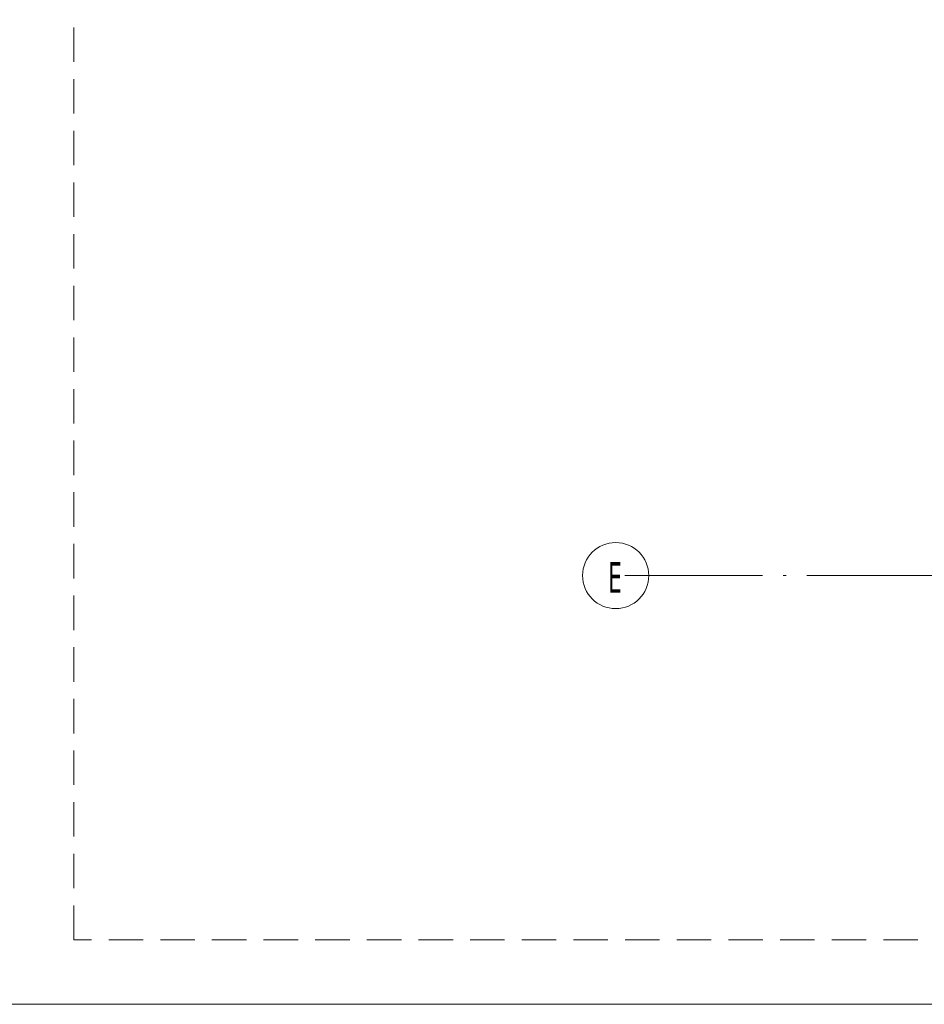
# Model space of a CAD drawing. Header units: millimetres. Extents: x 1567 to 2756, y -116 to 725.
# Tile 225 of 256: x 2219 to 2285, y -116 to -44. Entities that reach past the tile are written whole.
import ezdxf

# ---------------------------------------------------------------- set-up
doc = ezdxf.new("R2010")
doc.units = ezdxf.units.MM
doc.linetypes.add('CADWORK_12', pattern=[3.75, 2.5, -1.25])
doc.linetypes.add('CADWORK_5', pattern=[13.2, 10, -1.5, 0.2, -1.5])
for name, color, linetype in [('Ech.1_1', 7, 'Continuous'), ('Ech.1_50', 7, 'Continuous'), ('Ech.1_75', 7, 'Continuous')]:
    doc.layers.add(name, color=color, linetype=linetype)
doc.styles.add('tahoma-', font='txt', dxfattribs={"height": 1})

msp = doc.modelspace()

# ---------------------------------------------------------------- linework, layer by layer
at = {"layer": 'Ech.1_1', "color": 7, "linetype": 'Continuous', "lineweight": 5}
msp.add_lwpolyline([(1566.72, -115.512), (2755.72, -115.512), (2755.72, 725.488), (1566.72, 725.488), (1566.72, -115.512)], close=True, dxfattribs=at)

# ---------------------------------------------------------------- next in the draw order: wipeouts: each hides what was drawn before it
at = {"linetype": 'Continuous'}
msp.add_wipeout([(2262.414, -86.786), (2262.429, -86.786), (2262.444, -86.785), (2262.459, -86.785), (2262.474, -86.785), (2262.489, -86.784), (2262.504, -86.784), (2262.519, -86.783), (2262.534, -86.783), (2262.55, -86.782), (2262.565, -86.781), (2262.58, -86.78), (2262.595, -86.779), (2262.61, -86.778), (2262.625, -86.776), (2262.64, -86.775), (2262.655, -86.773), (2262.67, -86.772), (2262.685, -86.77), (2262.7, -86.768), (2262.715, -86.767), (2262.73, -86.765), (2262.745, -86.763), (2262.759, -86.761), (2262.774, -86.758), (2262.789, -86.756), (2262.804, -86.754), (2262.819, -86.751), (2262.834, -86.749), (2262.849, -86.746), (2262.864, -86.743), (2262.878, -86.74), (2262.893, -86.737), (2262.908, -86.734), (2262.923, -86.731), (2262.937, -86.728), (2262.952, -86.724), (2262.967, -86.721), (2262.981, -86.717), (2262.996, -86.714), (2263.011, -86.71), (2263.025, -86.706), (2263.04, -86.702), (2263.054, -86.699), (2263.069, -86.694), (2263.083, -86.69), (2263.098, -86.686), (2263.112, -86.682), (2263.127, -86.677), (2263.141, -86.673), (2263.156, -86.668), (2263.17, -86.663), (2263.184, -86.659), (2263.198, -86.654), (2263.213, -86.649), (2263.227, -86.644), (2263.241, -86.639), (2263.255, -86.633), (2263.269, -86.628), (2263.283, -86.623), (2263.297, -86.617), (2263.311, -86.611), (2263.325, -86.606), (2263.339, -86.6), (2263.353, -86.594), (2263.367, -86.588), (2263.381, -86.582), (2263.395, -86.576), (2263.408, -86.57), (2263.422, -86.564), (2263.436, -86.557), (2263.449, -86.551), (2263.463, -86.544), (2263.476, -86.538), (2263.49, -86.531), (2263.503, -86.524), (2263.517, -86.517), (2263.53, -86.51), (2263.544, -86.503), (2263.557, -86.496), (2263.57, -86.489), (2263.583, -86.481), (2263.596, -86.474), (2263.61, -86.467), (2263.623, -86.459), (2263.636, -86.451), (2263.649, -86.444), (2263.661, -86.436), (2263.674, -86.428), (2263.687, -86.42), (2263.7, -86.412), (2263.713, -86.404), (2263.725, -86.396), (2263.738, -86.387), (2263.75, -86.379), (2263.763, -86.371), (2263.775, -86.362), (2263.788, -86.353), (2263.8, -86.345), (2263.812, -86.336), (2263.825, -86.327), (2263.837, -86.318), (2263.849, -86.309), (2263.861, -86.3), (2263.873, -86.291), (2263.885, -86.282), (2263.897, -86.273), (2263.909, -86.263), (2263.92, -86.254), (2263.932, -86.244), (2263.944, -86.235), (2263.955, -86.225), (2263.967, -86.215), (2263.978, -86.206), (2263.99, -86.196), (2264.001, -86.186), (2264.012, -86.176), (2264.024, -86.166), (2264.035, -86.156), (2264.046, -86.145), (2264.057, -86.135), (2264.068, -86.125), (2264.079, -86.114), (2264.089, -86.104), (2264.1, -86.093), (2264.111, -86.083), (2264.122, -86.072), (2264.132, -86.061), (2264.143, -86.05), (2264.153, -86.039), (2264.163, -86.028), (2264.174, -86.017), (2264.184, -86.006), (2264.194, -85.995), (2264.204, -85.984), (2264.214, -85.973), (2264.224, -85.961), (2264.234, -85.95), (2264.244, -85.939), (2264.253, -85.927), (2264.263, -85.915), (2264.273, -85.904), (2264.282, -85.892), (2264.292, -85.88), (2264.301, -85.868), (2264.31, -85.857), (2264.319, -85.845), (2264.329, -85.833), (2264.338, -85.821), (2264.347, -85.808), (2264.356, -85.796), (2264.364, -85.784), (2264.373, -85.772), (2264.382, -85.759), (2264.39, -85.747), (2264.399, -85.735), (2264.407, -85.722), (2264.416, -85.71), (2264.424, -85.697), (2264.432, -85.684), (2264.44, -85.672), (2264.448, -85.659), (2264.456, -85.646), (2264.464, -85.633), (2264.472, -85.62), (2264.48, -85.607), (2264.487, -85.594), (2264.495, -85.581), (2264.502, -85.568), (2264.51, -85.555), (2264.517, -85.542), (2264.524, -85.529), (2264.531, -85.515), (2264.538, -85.502), (2264.545, -85.489), (2264.552, -85.475), (2264.559, -85.462), (2264.566, -85.448), (2264.572, -85.435), (2264.579, -85.421), (2264.585, -85.407), (2264.592, -85.394), (2264.598, -85.38), (2264.604, -85.366), (2264.61, -85.353), (2264.616, -85.339), (2264.622, -85.325), (2264.628, -85.311), (2264.634, -85.297), (2264.64, -85.283), (2264.645, -85.269), (2264.651, -85.255), (2264.656, -85.241), (2264.662, -85.227), (2264.667, -85.213), (2264.672, -85.199), (2264.677, -85.184), (2264.682, -85.17), (2264.687, -85.156), (2264.692, -85.142), (2264.696, -85.127), (2264.701, -85.113), (2264.706, -85.098), (2264.71, -85.084), (2264.714, -85.07), (2264.719, -85.055), (2264.723, -85.041), (2264.727, -85.026), (2264.731, -85.012), (2264.735, -84.997), (2264.738, -84.982), (2264.742, -84.968), (2264.746, -84.953), (2264.749, -84.939), (2264.753, -84.924), (2264.756, -84.909), (2264.759, -84.894), (2264.762, -84.88), (2264.766, -84.865), (2264.768, -84.85), (2264.771, -84.835), (2264.774, -84.82), (2264.777, -84.806), (2264.779, -84.791), (2264.782, -84.776), (2264.784, -84.761), (2264.787, -84.746), (2264.789, -84.731), (2264.791, -84.716), (2264.793, -84.701), (2264.795, -84.686), (2264.797, -84.671), (2264.799, -84.656), (2264.8, -84.641), (2264.802, -84.626), (2264.803, -84.611), (2264.805, -84.596), (2264.806, -84.581), (2264.807, -84.566), (2264.808, -84.551), (2264.809, -84.536), (2264.81, -84.521), (2264.811, -84.506), (2264.812, -84.491), (2264.812, -84.476), (2264.813, -84.461), (2264.813, -84.446), (2264.813, -84.431), (2264.814, -84.416), (2264.814, -84.401), (2264.814, -84.386), (2264.814, -84.37), (2264.814, -84.355), (2264.813, -84.34), (2264.813, -84.325), (2264.813, -84.31), (2264.812, -84.295), (2264.812, -84.28), (2264.811, -84.265), (2264.81, -84.25), (2264.809, -84.235), (2264.808, -84.22), (2264.807, -84.205), (2264.806, -84.19), (2264.805, -84.175), (2264.803, -84.16), (2264.802, -84.145), (2264.8, -84.13), (2264.799, -84.115), (2264.797, -84.1), (2264.795, -84.085), (2264.793, -84.07), (2264.791, -84.055), (2264.789, -84.04), (2264.787, -84.025), (2264.784, -84.01), (2264.782, -83.995), (2264.779, -83.98), (2264.777, -83.966), (2264.774, -83.951), (2264.771, -83.936), (2264.768, -83.921), (2264.766, -83.906), (2264.762, -83.891), (2264.759, -83.877), (2264.756, -83.862), (2264.753, -83.847), (2264.749, -83.833), (2264.746, -83.818), (2264.742, -83.803), (2264.738, -83.789), (2264.735, -83.774), (2264.731, -83.76), (2264.727, -83.745), (2264.723, -83.73), (2264.719, -83.716), (2264.714, -83.702), (2264.71, -83.687), (2264.706, -83.673), (2264.701, -83.658), (2264.696, -83.644), (2264.692, -83.63), (2264.687, -83.615), (2264.682, -83.601), (2264.677, -83.587), (2264.672, -83.573), (2264.667, -83.558), (2264.662, -83.544), (2264.656, -83.53), (2264.651, -83.516), (2264.645, -83.502), (2264.64, -83.488), (2264.634, -83.474), (2264.628, -83.46), (2264.622, -83.446), (2264.616, -83.432), (2264.61, -83.419), (2264.604, -83.405), (2264.598, -83.391), (2264.592, -83.377), (2264.585, -83.364), (2264.579, -83.35), (2264.572, -83.336), (2264.566, -83.323), (2264.559, -83.309), (2264.552, -83.296), (2264.545, -83.283), (2264.538, -83.269), (2264.531, -83.256), (2264.524, -83.243), (2264.517, -83.229), (2264.51, -83.216), (2264.502, -83.203), (2264.495, -83.19), (2264.487, -83.177), (2264.48, -83.164), (2264.472, -83.151), (2264.464, -83.138), (2264.456, -83.125), (2264.448, -83.112), (2264.44, -83.1), (2264.432, -83.087), (2264.424, -83.074), (2264.416, -83.062), (2264.407, -83.049), (2264.399, -83.037), (2264.39, -83.024), (2264.382, -83.012), (2264.373, -82.999), (2264.364, -82.987), (2264.356, -82.975), (2264.347, -82.963), (2264.338, -82.951), (2264.329, -82.939), (2264.319, -82.927), (2264.31, -82.915), (2264.301, -82.903), (2264.292, -82.891), (2264.282, -82.879), (2264.273, -82.867), (2264.263, -82.856), (2264.253, -82.844), (2264.244, -82.833), (2264.234, -82.821), (2264.224, -82.81), (2264.214, -82.798), (2264.204, -82.787), (2264.194, -82.776), (2264.184, -82.765), (2264.174, -82.754), (2264.163, -82.743), (2264.153, -82.732), (2264.143, -82.721), (2264.132, -82.71), (2264.122, -82.699), (2264.111, -82.689), (2264.1, -82.678), (2264.089, -82.667), (2264.079, -82.657), (2264.068, -82.646), (2264.057, -82.636), (2264.046, -82.626), (2264.035, -82.616), (2264.024, -82.605), (2264.012, -82.595), (2264.001, -82.585), (2263.99, -82.575), (2263.978, -82.566), (2263.967, -82.556), (2263.955, -82.546), (2263.944, -82.536), (2263.932, -82.527), (2263.92, -82.517), (2263.909, -82.508), (2263.897, -82.498), (2263.885, -82.489), (2263.873, -82.48), (2263.861, -82.471), (2263.849, -82.462), (2263.837, -82.453), (2263.825, -82.444), (2263.812, -82.435), (2263.8, -82.426), (2263.788, -82.418), (2263.775, -82.409), (2263.763, -82.401), (2263.75, -82.392), (2263.738, -82.384), (2263.725, -82.376), (2263.713, -82.367), (2263.7, -82.359), (2263.687, -82.351), (2263.674, -82.343), (2263.661, -82.335), (2263.649, -82.328), (2263.636, -82.32), (2263.623, -82.312), (2263.61, -82.305), (2263.596, -82.297), (2263.583, -82.29), (2263.57, -82.282), (2263.557, -82.275), (2263.544, -82.268), (2263.53, -82.261), (2263.517, -82.254), (2263.503, -82.247), (2263.49, -82.24), (2263.476, -82.234), (2263.463, -82.227), (2263.449, -82.22), (2263.436, -82.214), (2263.422, -82.208), (2263.408, -82.201), (2263.395, -82.195), (2263.381, -82.189), (2263.367, -82.183), (2263.353, -82.177), (2263.339, -82.171), (2263.325, -82.165), (2263.311, -82.16), (2263.297, -82.154), (2263.283, -82.149), (2263.269, -82.143), (2263.255, -82.138), (2263.241, -82.133), (2263.227, -82.127), (2263.213, -82.122), (2263.198, -82.117), (2263.184, -82.113), (2263.17, -82.108), (2263.156, -82.103), (2263.141, -82.098), (2263.127, -82.094), (2263.112, -82.089), (2263.098, -82.085), (2263.083, -82.081), (2263.069, -82.077), (2263.054, -82.073), (2263.04, -82.069), (2263.025, -82.065), (2263.011, -82.061), (2262.996, -82.057), (2262.981, -82.054), (2262.967, -82.05), (2262.952, -82.047), (2262.937, -82.043), (2262.923, -82.04), (2262.908, -82.037), (2262.893, -82.034), (2262.878, -82.031), (2262.864, -82.028), (2262.849, -82.025), (2262.834, -82.023), (2262.819, -82.02), (2262.804, -82.018), (2262.789, -82.015), (2262.774, -82.013), (2262.759, -82.011), (2262.745, -82.008), (2262.73, -82.006), (2262.715, -82.004), (2262.7, -82.003), (2262.685, -82.001), (2262.67, -81.999), (2262.655, -81.998), (2262.64, -81.996), (2262.625, -81.995), (2262.61, -81.994), (2262.595, -81.992), (2262.58, -81.991), (2262.565, -81.99), (2262.55, -81.989), (2262.534, -81.989), (2262.519, -81.988), (2262.504, -81.987), (2262.489, -81.987), (2262.474, -81.986), (2262.459, -81.986), (2262.444, -81.986), (2262.429, -81.986), (2262.414, -81.986), (2262.399, -81.986), (2262.384, -81.986), (2262.369, -81.986), (2262.354, -81.986), (2262.338, -81.987), (2262.323, -81.987), (2262.308, -81.988), (2262.293, -81.989), (2262.278, -81.989), (2262.263, -81.99), (2262.248, -81.991), (2262.233, -81.992), (2262.218, -81.994), (2262.203, -81.995), (2262.188, -81.996), (2262.173, -81.998), (2262.158, -81.999), (2262.143, -82.001), (2262.128, -82.003), (2262.113, -82.004), (2262.098, -82.006), (2262.083, -82.008), (2262.068, -82.011), (2262.053, -82.013), (2262.038, -82.015), (2262.024, -82.018), (2262.009, -82.02), (2261.994, -82.023), (2261.979, -82.025), (2261.964, -82.028), (2261.949, -82.031), (2261.935, -82.034), (2261.92, -82.037), (2261.905, -82.04), (2261.89, -82.043), (2261.876, -82.047), (2261.861, -82.05), (2261.846, -82.054), (2261.832, -82.057), (2261.817, -82.061), (2261.802, -82.065), (2261.788, -82.069), (2261.773, -82.073), (2261.759, -82.077), (2261.744, -82.081), (2261.73, -82.085), (2261.715, -82.089), (2261.701, -82.094), (2261.687, -82.098), (2261.672, -82.103), (2261.658, -82.108), (2261.644, -82.113), (2261.629, -82.117), (2261.615, -82.122), (2261.601, -82.127), (2261.587, -82.133), (2261.573, -82.138), (2261.558, -82.143), (2261.544, -82.149), (2261.53, -82.154), (2261.516, -82.16), (2261.502, -82.165), (2261.488, -82.171), (2261.475, -82.177), (2261.461, -82.183), (2261.447, -82.189), (2261.433, -82.195), (2261.419, -82.201), (2261.406, -82.208), (2261.392, -82.214), (2261.378, -82.22), (2261.365, -82.227), (2261.351, -82.234), (2261.338, -82.24), (2261.324, -82.247), (2261.311, -82.254), (2261.298, -82.261), (2261.284, -82.268), (2261.271, -82.275), (2261.258, -82.282), (2261.244, -82.29), (2261.231, -82.297), (2261.218, -82.305), (2261.205, -82.312), (2261.192, -82.32), (2261.179, -82.328), (2261.166, -82.335), (2261.153, -82.343), (2261.141, -82.351), (2261.128, -82.359), (2261.115, -82.367), (2261.103, -82.376), (2261.09, -82.384), (2261.077, -82.392), (2261.065, -82.401), (2261.052, -82.409), (2261.04, -82.418), (2261.028, -82.426), (2261.015, -82.435), (2261.003, -82.444), (2260.991, -82.453), (2260.979, -82.462), (2260.967, -82.471), (2260.955, -82.48), (2260.943, -82.489), (2260.931, -82.498), (2260.919, -82.508), (2260.907, -82.517), (2260.896, -82.527), (2260.884, -82.536), (2260.872, -82.546), (2260.861, -82.556), (2260.849, -82.566), (2260.838, -82.575), (2260.827, -82.585), (2260.815, -82.595), (2260.804, -82.605), (2260.793, -82.616), (2260.782, -82.626), (2260.771, -82.636), (2260.76, -82.646), (2260.749, -82.657), (2260.738, -82.667), (2260.728, -82.678), (2260.717, -82.689), (2260.706, -82.699), (2260.696, -82.71), (2260.685, -82.721), (2260.675, -82.732), (2260.664, -82.743), (2260.654, -82.754), (2260.644, -82.765), (2260.634, -82.776), (2260.624, -82.787), (2260.614, -82.798), (2260.604, -82.81), (2260.594, -82.821), (2260.584, -82.833), (2260.574, -82.844), (2260.565, -82.856), (2260.555, -82.867), (2260.546, -82.879), (2260.536, -82.891), (2260.527, -82.903), (2260.517, -82.915), (2260.508, -82.927), (2260.499, -82.939), (2260.49, -82.951), (2260.481, -82.963), (2260.472, -82.975), (2260.463, -82.987), (2260.455, -82.999), (2260.446, -83.012), (2260.437, -83.024), (2260.429, -83.037), (2260.42, -83.049), (2260.412, -83.062), (2260.404, -83.074), (2260.396, -83.087), (2260.387, -83.1), (2260.379, -83.112), (2260.371, -83.125), (2260.364, -83.138), (2260.356, -83.151), (2260.348, -83.164), (2260.34, -83.177), (2260.333, -83.19), (2260.325, -83.203), (2260.318, -83.216), (2260.311, -83.229), (2260.304, -83.243), (2260.296, -83.256), (2260.289, -83.269), (2260.282, -83.283), (2260.275, -83.296), (2260.269, -83.309), (2260.262, -83.323), (2260.255, -83.336), (2260.249, -83.35), (2260.242, -83.364), (2260.236, -83.377), (2260.23, -83.391), (2260.223, -83.405), (2260.217, -83.419), (2260.211, -83.432), (2260.205, -83.446), (2260.199, -83.46), (2260.194, -83.474), (2260.188, -83.488), (2260.182, -83.502), (2260.177, -83.516), (2260.171, -83.53), (2260.166, -83.544), (2260.161, -83.558), (2260.156, -83.573), (2260.151, -83.587), (2260.146, -83.601), (2260.141, -83.615), (2260.136, -83.63), (2260.131, -83.644), (2260.127, -83.658), (2260.122, -83.673), (2260.118, -83.687), (2260.113, -83.702), (2260.109, -83.716), (2260.105, -83.73), (2260.101, -83.745), (2260.097, -83.76), (2260.093, -83.774), (2260.089, -83.789), (2260.086, -83.803), (2260.082, -83.818), (2260.078, -83.833), (2260.075, -83.847), (2260.072, -83.862), (2260.068, -83.877), (2260.065, -83.891), (2260.062, -83.906), (2260.059, -83.921), (2260.056, -83.936), (2260.054, -83.951), (2260.051, -83.966), (2260.048, -83.98), (2260.046, -83.995), (2260.043, -84.01), (2260.041, -84.025), (2260.039, -84.04), (2260.037, -84.055), (2260.035, -84.07), (2260.033, -84.085), (2260.031, -84.1), (2260.029, -84.115), (2260.028, -84.13), (2260.026, -84.145), (2260.025, -84.16), (2260.023, -84.175), (2260.022, -84.19), (2260.021, -84.205), (2260.02, -84.22), (2260.019, -84.235), (2260.018, -84.25), (2260.017, -84.265), (2260.016, -84.28), (2260.016, -84.295), (2260.015, -84.31), (2260.015, -84.325), (2260.014, -84.34), (2260.014, -84.355), (2260.014, -84.37), (2260.014, -84.386), (2260.014, -84.401), (2260.014, -84.416), (2260.014, -84.431), (2260.015, -84.446), (2260.015, -84.461), (2260.016, -84.476), (2260.016, -84.491), (2260.017, -84.506), (2260.018, -84.521), (2260.019, -84.536), (2260.02, -84.551), (2260.021, -84.566), (2260.022, -84.581), (2260.023, -84.596), (2260.025, -84.611), (2260.026, -84.626), (2260.028, -84.641), (2260.029, -84.656), (2260.031, -84.671), (2260.033, -84.686), (2260.035, -84.701), (2260.037, -84.716), (2260.039, -84.731), (2260.041, -84.746), (2260.043, -84.761), (2260.046, -84.776), (2260.048, -84.791), (2260.051, -84.806), (2260.054, -84.82), (2260.056, -84.835), (2260.059, -84.85), (2260.062, -84.865), (2260.065, -84.88), (2260.068, -84.894), (2260.072, -84.909), (2260.075, -84.924), (2260.078, -84.939), (2260.082, -84.953), (2260.086, -84.968), (2260.089, -84.982), (2260.093, -84.997), (2260.097, -85.012), (2260.101, -85.026), (2260.105, -85.041), (2260.109, -85.055), (2260.113, -85.07), (2260.118, -85.084), (2260.122, -85.098), (2260.127, -85.113), (2260.131, -85.127), (2260.136, -85.142), (2260.141, -85.156), (2260.146, -85.17), (2260.151, -85.184), (2260.156, -85.199), (2260.161, -85.213), (2260.166, -85.227), (2260.171, -85.241), (2260.177, -85.255), (2260.182, -85.269), (2260.188, -85.283), (2260.194, -85.297), (2260.199, -85.311), (2260.205, -85.325), (2260.211, -85.339), (2260.217, -85.353), (2260.223, -85.366), (2260.23, -85.38), (2260.236, -85.394), (2260.242, -85.407), (2260.249, -85.421), (2260.255, -85.435), (2260.262, -85.448), (2260.269, -85.462), (2260.275, -85.475), (2260.282, -85.489), (2260.289, -85.502), (2260.296, -85.515), (2260.304, -85.529), (2260.311, -85.542), (2260.318, -85.555), (2260.325, -85.568), (2260.333, -85.581), (2260.34, -85.594), (2260.348, -85.607), (2260.356, -85.62), (2260.364, -85.633), (2260.371, -85.646), (2260.379, -85.659), (2260.387, -85.672), (2260.396, -85.684), (2260.404, -85.697), (2260.412, -85.71), (2260.42, -85.722), (2260.429, -85.735), (2260.437, -85.747), (2260.446, -85.759), (2260.455, -85.772), (2260.463, -85.784), (2260.472, -85.796), (2260.481, -85.808), (2260.49, -85.821), (2260.499, -85.833), (2260.508, -85.845), (2260.517, -85.857), (2260.527, -85.868), (2260.536, -85.88), (2260.546, -85.892), (2260.555, -85.904), (2260.565, -85.915), (2260.574, -85.927), (2260.584, -85.939), (2260.594, -85.95), (2260.604, -85.961), (2260.614, -85.973), (2260.624, -85.984), (2260.634, -85.995), (2260.644, -86.006), (2260.654, -86.017), (2260.664, -86.028), (2260.675, -86.039), (2260.685, -86.05), (2260.696, -86.061), (2260.706, -86.072), (2260.717, -86.083), (2260.728, -86.093), (2260.738, -86.104), (2260.749, -86.114), (2260.76, -86.125), (2260.771, -86.135), (2260.782, -86.145), (2260.793, -86.156), (2260.804, -86.166), (2260.815, -86.176), (2260.827, -86.186), (2260.838, -86.196), (2260.849, -86.206), (2260.861, -86.215), (2260.872, -86.225), (2260.884, -86.235), (2260.896, -86.244), (2260.907, -86.254), (2260.919, -86.263), (2260.931, -86.273), (2260.943, -86.282), (2260.955, -86.291), (2260.967, -86.3), (2260.979, -86.309), (2260.991, -86.318), (2261.003, -86.327), (2261.015, -86.336), (2261.028, -86.345), (2261.04, -86.353), (2261.052, -86.362), (2261.065, -86.371), (2261.077, -86.379), (2261.09, -86.387), (2261.103, -86.396), (2261.115, -86.404), (2261.128, -86.412), (2261.141, -86.42), (2261.153, -86.428), (2261.166, -86.436), (2261.179, -86.444), (2261.192, -86.451), (2261.205, -86.459), (2261.218, -86.467), (2261.231, -86.474), (2261.244, -86.481), (2261.258, -86.489), (2261.271, -86.496), (2261.284, -86.503), (2261.298, -86.51), (2261.311, -86.517), (2261.324, -86.524), (2261.338, -86.531), (2261.351, -86.538), (2261.365, -86.544), (2261.378, -86.551), (2261.392, -86.557), (2261.406, -86.564), (2261.419, -86.57), (2261.433, -86.576), (2261.447, -86.582), (2261.461, -86.588), (2261.475, -86.594), (2261.488, -86.6), (2261.502, -86.606), (2261.516, -86.611), (2261.53, -86.617), (2261.544, -86.623), (2261.558, -86.628), (2261.573, -86.633), (2261.587, -86.639), (2261.601, -86.644), (2261.615, -86.649), (2261.629, -86.654), (2261.644, -86.659), (2261.658, -86.663), (2261.672, -86.668), (2261.687, -86.673), (2261.701, -86.677), (2261.715, -86.682), (2261.73, -86.686), (2261.744, -86.69), (2261.759, -86.694), (2261.773, -86.699), (2261.788, -86.702), (2261.802, -86.706), (2261.817, -86.71), (2261.832, -86.714), (2261.846, -86.717), (2261.861, -86.721), (2261.876, -86.724), (2261.89, -86.728), (2261.905, -86.731), (2261.92, -86.734), (2261.935, -86.737), (2261.949, -86.74), (2261.964, -86.743), (2261.979, -86.746), (2261.994, -86.749), (2262.009, -86.751), (2262.024, -86.754), (2262.038, -86.756), (2262.053, -86.758), (2262.068, -86.761), (2262.083, -86.763), (2262.098, -86.765), (2262.113, -86.767), (2262.128, -86.768), (2262.143, -86.77), (2262.158, -86.772), (2262.173, -86.773), (2262.188, -86.775), (2262.203, -86.776), (2262.218, -86.778), (2262.233, -86.779), (2262.248, -86.78), (2262.263, -86.781), (2262.278, -86.782), (2262.293, -86.783), (2262.308, -86.783), (2262.323, -86.784), (2262.338, -86.784), (2262.354, -86.785), (2262.369, -86.785), (2262.384, -86.785), (2262.399, -86.786)], dxfattribs=at).dxf.layer = 'Ech.1_75'

# ---------------------------------------------------------------- next in the draw order: linework, layer by layer
at = {"layer": 'Ech.1_50', "color": 1, "linetype": 'CADWORK_12', "lineweight": 5}
msp.add_lwpolyline([(2748.399, 173.058), (2554.353, 173.058), (2554.353, -110.839), (2223.06, -110.839), (2223.06, 717.364), (2748.399, 717.364), (2748.399, 173.058)], close=True, dxfattribs=at)
at = {"layer": 'Ech.1_75', "color": 7, "linetype": 'CADWORK_5', "lineweight": 5}
msp.add_lwpolyline([(2263.081, -84.386), (2521.808, -84.386)], dxfattribs=at)
at = {"layer": 'Ech.1_75', "color": 7, "lineweight": 5}
msp.add_circle((2262.414, -84.386), 2.4, dxfattribs=at)

# ---------------------------------------------------------------- next in the draw order: texts
at = {"layer": 'Ech.1_75', "color": 7, "linetype": 'Continuous', "style": 'tahoma-', "width": 0.6}
msp.add_text('E', height=2.229, dxfattribs=at).set_placement((2261.865, -85.636))

doc.saveas('drawing.dxf')
